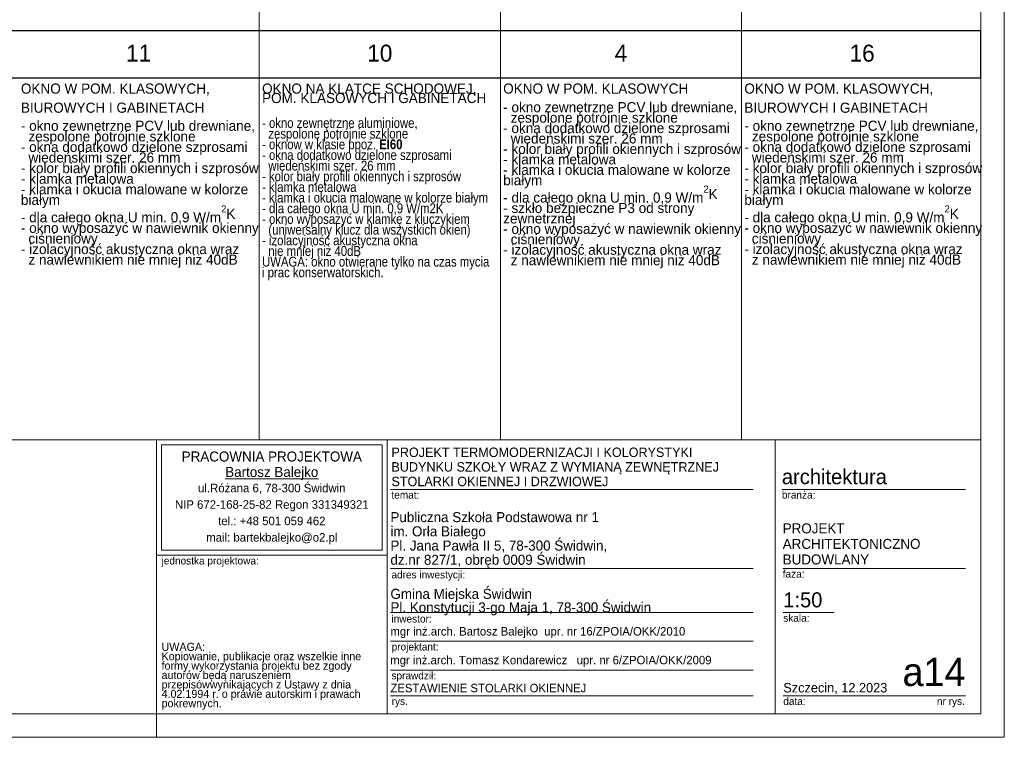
# Model space of a CAD drawing. Extents: x -11111 to 69739, y 5521 to 20371.
# Tile 2 of 19: x -664 to 9789, y 5521 to 13136. Entities that reach past the tile are written whole.
import ezdxf

# ---------------------------------------------------------------- set-up
doc = ezdxf.new("R2010")
doc.units = 0
doc.header["$MEASUREMENT"] = 0
for name, color, linetype, lineweight in [('Arch opisy okien_Nr_Pióra__1', 7, 'Continuous', 25), ('Arch opisy_Nr_Pióra__1', 7, 'Continuous', 25), ('Arch opisy_Nr_Pióra__21', 7, 'Continuous', 13), ('Arch opisy_Nr_Pióra__7', 7, 'Continuous', 13), ('ARCH TABELA_Nr_Pióra__1', 7, 'Continuous', 25), ('ARCH TABELA_Nr_Pióra__21', 7, 'Continuous', 13), ('ARCH TABELA_Nr_Pióra__7', 7, 'Continuous', 13)]:
    doc.layers.add(name, color=color, linetype=linetype, lineweight=lineweight)
doc.styles.add('GENERATED_STYLE_10', font='txt')
doc.styles.add('GENERATED_STYLE_3', font='txt')
doc.styles.add('GENERATED_STYLE_4', font='txt')
doc.styles.add('GENERATED_STYLE_5', font='txt')
doc.styles.add('GENERATED_STYLE_6', font='txt')
doc.styles.add('GENERATED_STYLE_7', font='txt')

msp = doc.modelspace()

# ---------------------------------------------------------------- linework, layer by layer
at = {"layer": 'Arch opisy_Nr_Pióra__1', "linetype": 'Continuous'}
for p, q in [((-9610.9, 13020.6), (9539.1, 13020.6)), ((9539.1, 12520.6), (9539.1, 13020.6)), ((-9610.9, 12520.6), (9539.1, 12520.6))]:
    msp.add_line(p, q, dxfattribs=at)
at = {"layer": 'Arch opisy_Nr_Pióra__21', "linetype": 'Continuous'}
for p, q in [((1879.1, 20120.6), (1879.1, 8676.2)), ((4439.1, 20120.6), (4439.1, 8676.2)), ((6999.1, 20120.6), (6999.1, 8676.2)), ((9539.1, 5770.6), (9539.1, 20120.6)), ((9539.1, 8676.2), (-9610.9, 8676.2)), ((9539.1, 5770.6), (-9610.9, 5770.6))]:
    msp.add_line(p, q, dxfattribs=at)
at = {"layer": 'ARCH TABELA_Nr_Pióra__21', "linetype": 'Continuous'}
for p, q in [((9789.1, 20370.6), (9789.1, 5520.6)), ((789.1, 8676.2), (9539.1, 8676.2)), ((789.1, 5770.6), (789.1, 8676.2)), ((789.1, 7452.8), (789.1, 8676.2)), ((789.1, 8676.2), (3235.9, 8676.2)), ((3235.9, 8676.2), (3235.9, 5770.6)), ((3235.9, 7452.8), (3235.9, 8676.2)), ((7358.2, 8676.2), (7358.2, 5770.6)), ((9539.1, 8676.2), (9539.1, 5770.6)), ((842.3, 8623), (3182.7, 8623)), ((842.3, 7506), (842.3, 8623)), ((3182.7, 7506), (3182.7, 8623)), ((3235.9, 5770.6), (3235.9, 8476.2)), ((3272, 8151.6), (7121.9, 8151.6)), ((7427.9, 8151.6), (9377.6, 8151.6)), ((789.1, 7452.8), (3235.9, 7452.8)), ((842.3, 7506), (3182.7, 7506)), ((3272, 7313.3), (7121.9, 7313.3)), ((7436.6, 7313.3), (9377.6, 7313.3)), ((3272, 6845), (7121.9, 6845)), ((7442.5, 6845), (7982.3, 6845)), ((3272, 6539.6), (7121.9, 6539.6)), ((3272, 6234.1), (7121.9, 6234.1)), ((3272, 5961.8), (7121.9, 5961.8)), ((7442.5, 5961.8), (8583.4, 5961.8)), ((8559.3, 5961.8), (9377.6, 5961.8)), ((789.1, 5770.6), (3235.9, 5770.6)), ((789.1, 5520.6), (789.1, 5770.6)), ((789.1, 5520.6), (789.1, 5770.6)), ((789.1, 5520.6), (789.1, 5770.6)), ((9539.1, 5770.6), (3235.9, 5770.6)), ((9789.1, 5520.6), (-11110.9, 5520.6))]:
    msp.add_line(p, q, dxfattribs=at)

# ---------------------------------------------------------------- texts
at = {"layer": 'Arch opisy okien_Nr_Pióra__1', "linetype": 'Continuous', "char_height": 180, "attachment_point": 2, "style": 'GENERATED_STYLE_3'}
for s, insert in [('{11}', (599.1, 12870.9)), ('{10}', (3159.1, 12870.9)), ('{4}', (5719.1, 12870.9)), ('{16}', (8279.1, 12870.9))]:
    msp.add_mtext(s, dxfattribs=dict(at, insert=insert))
at = {"layer": 'Arch opisy_Nr_Pióra__1', "linetype": 'Continuous', "insert": (7029.1, 12458.8), "char_height": 107.5, "width": 2530, "attachment_point": 1, "line_spacing_factor": 1.132549, "style": 'GENERATED_STYLE_10'}
msp.add_mtext('{OKNO W POM. KLASOWYCH, \\PBIUROWYCH I GABINETACH}', dxfattribs=at)
at = {"layer": 'Arch opisy_Nr_Pióra__7', "linetype": 'Continuous', "width": 2530, "attachment_point": 1}
for s, insert, char_height, line_spacing_factor, style in [('{OKNO W POM. KLASOWYCH, \\PBIUROWYCH I GABINETACH}', (-650.9, 12458.8), 107.5, 1.132549, 'GENERATED_STYLE_10'), ('{OKNO NA KLATCE SCHODOWEJ,\\PPOM. KLASOWYCH I GABINETACH}', (1909.1, 12458.8), 107.5, 0.558696, 'GENERATED_STYLE_10'), ('{- okno zewnętrzne PCV lub drewniane, \\P  zespolone potrójnie szklone\\P- okna dodatkowo dzielone szprosami\\P  wiedeńskimi szer. 26 mm\\P- kolor biały profili okiennych i szprosów  \\P- klamka metalowa\\P- klamka i okucia malowane w kolorze białym\\P- dla całego okna U min. 0,9 W/m\\A1{\\H0.7x;\\S2^  ;}K \\P- szkło bezpieczne P3 od strony zewnetrznej\\P- okno wyposażyć w nawiewnik okienny   \\P  ciśnieniowy\\P- izolacyjność akustyczna okna wraz \\P  z nawiewnikiem nie mniej niż 40dB}', (4469.1, 12261.4), 107.5, 0.617894, 'GENERATED_STYLE_7'), ('{- okno zewnętrzne PCV lub drewniane, \\P  zespolone potrójnie szklone\\P- okna dodatkowo dzielone szprosami\\P  wiedeńskimi szer. 26 mm\\P- kolor biały profili okiennych i szprosów  \\P- klamka metalowa\\P- klamka i okucia malowane w kolorze białym\\P- dla całego okna U min. 0,9 W/m\\A1{\\H0.7x;\\S2^  ;}K \\P- okno wyposażyć w nawiewnik okienny   \\P  ciśnieniowy\\P- izolacyjność akustyczna okna wraz \\P  z nawiewnikiem nie mniej niż 40dB}', (-650.9, 12064), 107.5, 0.626625, 'GENERATED_STYLE_7'), ('\\A1;{\\fArial Narrow Europa Środkowa|b0|i0|c0|p34;- okno zewnętrzne aluminiowe,\\P  zespolone potrójnie szklone\\P- oknow w klasie ppoż. \\fArial Narrow Europa Środkowa|b1|i0|c0|p34;EI60\\fArial Narrow Europa Środkowa|b0|i0|c0|p34; \\P- okna dodatkowo dzielone szprosami\\P  wiedeńskimi szer. 26 mm\\P- kolor biały profili okiennych i szprosów  \\P- klamka metalowa\\P- klamka i okucia malowane w kolorze białym\\P- dla całego okna U min. 0,9 W/m2K \\P- okno wyposażyć w klamkę z kluczykiem\\P  (uniwersalny klucz dla wszystkich okien)\\P- izolacyjność akustyczna okna\\P  nie mniej niż 40dB\\PUWAGA: okno otwierane tylko na czas mycia\\Pi prac konserwatorskich.}', (1909.1, 12092.8), 105, 0.646869, 'GENERATED_STYLE_7'), ('{- okno zewnętrzne PCV lub drewniane, \\P  zespolone potrójnie szklone\\P- okna dodatkowo dzielone szprosami\\P  wiedeńskimi szer. 26 mm\\P- kolor biały profili okiennych i szprosów  \\P- klamka metalowa\\P- klamka i okucia malowane w kolorze białym\\P- dla całego okna U min. 0,9 W/m\\A1{\\H0.7x;\\S2^  ;}K \\P- okno wyposażyć w nawiewnik okienny   \\P  ciśnieniowy\\P- izolacyjność akustyczna okna wraz \\P  z nawiewnikiem nie mniej niż 40dB}', (7029.1, 12064), 107.5, 0.626625, 'GENERATED_STYLE_7')]:
    msp.add_mtext(s, dxfattribs=dict(at, insert=insert, char_height=char_height, line_spacing_factor=line_spacing_factor, style=style))
at = {"layer": 'Arch opisy_Nr_Pióra__7', "linetype": 'Continuous', "insert": (4469.1, 12458.8), "char_height": 107.5, "attachment_point": 1, "style": 'GENERATED_STYLE_10'}
msp.add_mtext('{OKNO W POM. KLASOWYCH}', dxfattribs=at)
at = {"layer": 'ARCH TABELA_Nr_Pióra__1', "linetype": 'Continuous'}
for s, insert, char_height, attachment_point, line_spacing_factor, style in [('{\\pt11271.2;PROJEKT TERMOMODERNIZACJI I KOLORYSTYKI\\P\\pt11271.2;BUDYNKU SZKOŁY WRAZ Z WYMIANĄ ZEWNĘTRZNEJ \\P\\pt11271.2;STOLARKI OKIENNEJ I DRZWIOWEJ }', (3282.7, 8184.2), 100, 7, 0.928963, 'GENERATED_STYLE_5'), ('{Publiczna Szkoła Podstawowa nr 1\\Pim. Orła Białego\\PPl. Jana Pawła II 5, 78-300 Świdwin, \\Pdz.nr 827/1, obręb 0009 Świdwin}', (3272, 7319.2), 106.383, 7, 0.850494, 'GENERATED_STYLE_4'), ('{PROJEKT \\PARCHITEKTONICZNO\\PBUDOWLANY}', (7436.6, 7790.7), 106.42, 1, 0.9285, 'GENERATED_STYLE_4'), ('{Gmina Miejska Świdwin\\PPl. Konstytucji 3-go Maja 1, 78-300 Świdwin}', (3272, 6814.4), 106.383, 7, 0.807442, 'GENERATED_STYLE_4'), ('{\\PZESTAWIENIE STOLARKI OKIENNEJ}', (3272, 6244.7), 90, 1, 1.043016, 'GENERATED_STYLE_5')]:
    msp.add_mtext(s, dxfattribs=dict(at, insert=insert, char_height=char_height, attachment_point=attachment_point, line_spacing_factor=line_spacing_factor, style=style))
at = {"layer": 'ARCH TABELA_Nr_Pióra__7', "linetype": 'Continuous', "insert": (2012.5, 8553.8), "char_height": 106.383, "attachment_point": 2, "line_spacing_factor": 0.926719, "style": 'GENERATED_STYLE_6'}
msp.add_mtext('{PRACOWNIA PROJEKTOWA\\P\\LBartosz Balejko}', dxfattribs=at)
at = {"layer": 'ARCH TABELA_Nr_Pióra__7', "linetype": 'Continuous', "style": 'GENERATED_STYLE_4'}
for s, insert, char_height, attachment_point in [('{architektura}', (7427.9, 8365.9), 159.58, 1), ('{temat:}', (3282.7, 8133.4), 79.79, 1), ('{branża:}', (7427.9, 8133.4), 79.79, 1), ('{jednostka projektowa:}', (842.3, 7434.6), 79.79, 1), ('{adres inwestycji:}', (3282.7, 7286.5), 79.79, 1), ('{faza:}', (7436.6, 7295.1), 79.79, 1), ('{1:50}', (7442.5, 7059.3), 159.58, 1), ('{inwestor:}', (3282.7, 6818.2), 79.79, 1), ('{skala:}', (7442.5, 6826.8), 79.79, 1), ('{mgr inż.arch. Bartosz Balejko  upr. nr 16/ZPOIA/OKK/2010}', (3272, 6690.5), 90, 1), ('{projektant:}', (3284.9, 6521.3), 79.79, 1), ('{mgr inż.arch. Tomasz Kondarewicz   upr. nr 6/ZPOIA/OKK/2009}', (3269.8, 6385.1), 90, 1), ('{a14}', (9377.6, 6364.7), 300, 3), ('{sprawdził:}', (3282.7, 6215.9), 79.79, 1), ('{Szczecin, 12.2023}', (7442.5, 6097.5), 101.064, 1), ('{rys.}', (3284.9, 5943.6), 79.79, 1), ('{data:}', (7442.5, 5943.6), 79.79, 1), ('{nr rys.}', (9073.6, 5943.6), 79.79, 1)]:
    msp.add_mtext(s, dxfattribs=dict(at, insert=insert, char_height=char_height, attachment_point=attachment_point))
for s, insert, char_height, width, attachment_point, line_spacing_factor in [('{ul.Różana 6, 78-300 Świdwin\\PNIP 672-168-25-82 Regon 331349321\\Ptel.: +48 501 059 462\\Pmail: bartekbalejko@o2.pl}', (2012.5, 8210.6), 90.426, 2340.426, 2, 1.156383), ('{UWAGA:\\PKopiowanie, publikacje oraz wszelkie inne formy wykorzystania projektu bez zgody autorów będą naruszeniem przepisówwynikających z Ustawy z dnia 4.02.1994 r. o prawie autorskim i prawach pokrewnych.}', (842.3, 6523.2), 85.1064, 2241.704, 1, 0.703415)]:
    msp.add_mtext(s, dxfattribs=dict(at, insert=insert, char_height=char_height, width=width, attachment_point=attachment_point, line_spacing_factor=line_spacing_factor))

doc.saveas('drawing.dxf')
